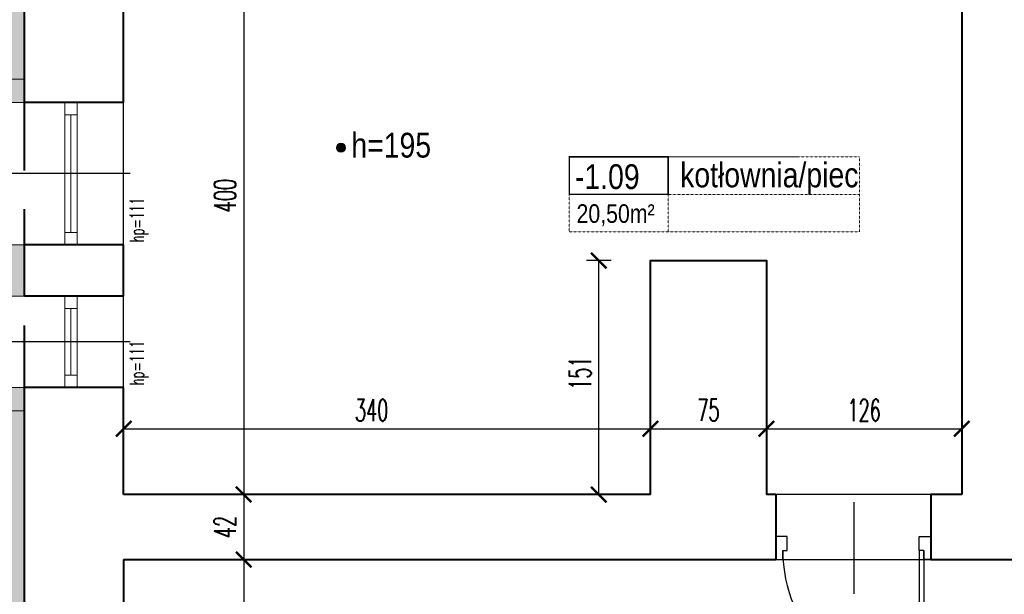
# Model space of a CAD drawing. Header units: millimetres. Extents: x 8949 to 18258, y -1077 to 30686.
# Tile 5 of 89: x 12394 to 13030, y 7007 to 7378. Entities that reach past the tile are written whole.
import ezdxf

# ---------------------------------------------------------------- set-up
doc = ezdxf.new("R2010")
doc.units = ezdxf.units.MM
doc.linetypes.add('ACAD_ISO03W100', pattern=[30, 12, -18])
doc.linetypes.add('DASHED', pattern=[0.75, 0.5, -0.25])
for name, color, linetype, lineweight in [('0A_KONSTR', 1, 'Continuous', 40), ('0A_OCIEPLENIE', 30, 'Continuous', 9), ('0A_OPISY POM', 7, 'Continuous', 9), ('0A_POMOCNICZE', 30, 'Continuous', 9), ('0A_STOLARKA', 140, 'Continuous', 9), ('0A_WYMIARY', 7, 'Continuous', 9)]:
    doc.layers.add(name, color=color, linetype=linetype, lineweight=lineweight)
doc.layers.add('_a_drzwi', color=2, linetype='Continuous')
doc.layers.add('Opisy', color=4, linetype='Continuous')
doc.styles.add('1', font='simplex.shx', dxfattribs={"width": 0.6})
doc.styles.add('1_50', font='simplex.shx', dxfattribs={"width": 0.6})
doc.styles.add('m1_romans', font='romans.shx', dxfattribs={"width": 0.8})
doc.dimstyles.new('1_100', dxfattribs={"dimtxt": 14, "dimasz": 10, "dimexe": 8, "dimexo": 0, "dimgap": 5, "dimtad": 1, "dimdec": 0, "dimdsep": 46, "dimlunit": 6, "dimtxsty": '1_50', "dimblk": 'ARCHTICK', "dimcen": 5, "dimadec": 0, "dimazin": 0, "dimtfac": 1, "dimtdec": 0, "dimtix": 1, "dimtmove": 1, "dimatfit": 3, "dimldrblk": 'OBLIQUE', "dimfxl": 20, "dimfxlon": 1, "dimtolj": 1, "dimtzin": 0, "dimarcsym": 0})
pattern_1 = [(0, (-100, -60), (4.7625, 2.74963064), [3.175, -6.35]), (120, (-100, -60), (-4.7625, 2.74963066), [3.175, -6.35]), (60, (-100, -60), (1e-08, 5.4992613), [-6.35, 3.175])]

# ---------------------------------------------------------------- blocks, each defined once
blk = doc.blocks.new('A$C372b6b25')
at = {"layer": '_a_drzwi'}
for p, q in [((3.33, -4.44), (3.33, 63.89)), ((5.56, -4.44), (5.56, 63.85)), ((37.04, 16.67), (37.04, -27.78)), ((0, 0), (3.33, 0)), ((3.33, 0), (3.33, -4.44)), ((3.33, -4.44), (5.56, -4.44)), ((5.56, -4.44), (5.56, -11.11)), ((69.44, -4.44), (69.44, -11.11)), ((71.67, -4.44), (69.44, -4.44)), ((71.67, 0), (71.67, -4.44)), ((75, 0), (71.67, 0)), ((5.56, -11.11), (0, -11.11)), ((69.44, -11.11), (75, -11.11))]:
    blk.add_line(p, q, dxfattribs=at)
for points in [[(0, 0), (0, -11.11)], [(75, 0), (75, -11.11)]]:
    blk.add_lwpolyline(points, dxfattribs=at)
blk.add_arc((3.33, -4.44), 68.33, 0, 90, dxfattribs=at)
blk = doc.blocks.new('_ARCHTICK')
at = {"color": 0, "linetype": 'ByBlock', "const_width": 0.15}
blk.add_lwpolyline([(-0.5, -0.5), (0.5, 0.5)], dxfattribs=at)
blk = doc.blocks.new('*D152')
at = {"layer": '0A_WYMIARY', "color": 0, "lineweight": -2, "transparency": 16777216}
for p, q in [((12461.56, 6933.24), (12461.56, 6917.24)), ((13948.56, 6933.24), (13948.56, 6917.24)), ((12461.56, 6925.24), (13948.56, 6925.24))]:
    blk.add_line(p, q, dxfattribs=at)
at = {"layer": 'Defpoints', "color": 0, "transparency": 16777216}
for p in [(12461.56, 7029.63), (13948.56, 7029.63), (13948.56, 6925.24)]:
    blk.add_point(p, dxfattribs=at)
at = {"layer": '0A_WYMIARY', "color": 0, "lineweight": -2, "transparency": 16777216, "xscale": 10, "yscale": 10, "zscale": 10, "rotation": 180}
blk.add_blockref('_ARCHTICK', (12461.56, 6925.24), dxfattribs=at)
at = {"layer": '0A_WYMIARY', "color": 0, "lineweight": -2, "transparency": 16777216, "xscale": 10, "yscale": 10, "zscale": 10}
blk.add_blockref('_ARCHTICK', (13948.56, 6925.24), dxfattribs=at)
at = {"layer": '0A_WYMIARY', "color": 0, "transparency": 16777216, "insert": (13256.89, 6937.24), "char_height": 14, "attachment_point": 5, "style": '1_50'}
blk.add_mtext('\\A1;1\xa0487', dxfattribs=at)
blk = doc.blocks.new('_Oblique')
at = {"color": 0, "linetype": 'ByBlock', "lineweight": -2}
blk.add_line((-0.5, -0.5), (0.5, 0.5), dxfattribs=at)
blk = doc.blocks.new('*D153')
at = {"layer": '0A_WYMIARY', "color": 0, "lineweight": -2, "transparency": 16777216}
for p, q in [((12531.06, 7471.63), (12547.06, 7471.63)), ((12539.06, 7471.63), (12539.06, 7071.63)), ((12531.06, 7071.63), (12547.06, 7071.63))]:
    blk.add_line(p, q, dxfattribs=at)
at = {"layer": 'Defpoints', "color": 0, "transparency": 16777216}
for p in [(12461.56, 7471.63), (12461.56, 7071.63), (12539.06, 7071.63)]:
    blk.add_point(p, dxfattribs=at)
at = {"layer": '0A_WYMIARY', "color": 0, "lineweight": -2, "transparency": 16777216, "xscale": 10, "yscale": 10, "zscale": 10}
for p, rotation in [((12539.06, 7471.63), 90), ((12539.06, 7071.63), 270)]:
    blk.add_blockref('_ARCHTICK', p, dxfattribs=dict(at, rotation=rotation))
at = {"layer": '0A_WYMIARY', "color": 0, "transparency": 16777216, "insert": (12527.06, 7264.46), "char_height": 14, "attachment_point": 5, "rotation": 90, "style": '1_50'}
blk.add_mtext('\\A1;400', dxfattribs=at)
blk = doc.blocks.new('*D154')
at = {"layer": '0A_WYMIARY', "color": 0, "lineweight": -2, "transparency": 16777216}
for p, q in [((12531.06, 7071.63), (12547.06, 7071.63)), ((12539.06, 7071.63), (12539.06, 7029.63)), ((12531.06, 7029.63), (12547.06, 7029.63))]:
    blk.add_line(p, q, dxfattribs=at)
at = {"layer": 'Defpoints', "color": 0, "transparency": 16777216}
for p in [(12461.56, 7071.63), (12461.56, 7029.63), (12539.06, 7029.63)]:
    blk.add_point(p, dxfattribs=at)
at = {"layer": '0A_WYMIARY', "color": 0, "lineweight": -2, "transparency": 16777216, "xscale": 10, "yscale": 10, "zscale": 10}
for p, rotation in [((12539.06, 7071.63), 90), ((12539.06, 7029.63), 270)]:
    blk.add_blockref('_ARCHTICK', p, dxfattribs=dict(at, rotation=rotation))
at = {"layer": '0A_WYMIARY', "color": 0, "transparency": 16777216, "insert": (12527.06, 7050.63), "char_height": 14, "attachment_point": 5, "rotation": 90, "style": '1_50'}
blk.add_mtext('\\A1;42', dxfattribs=at)
blk = doc.blocks.new('*D155')
at = {"layer": '0A_WYMIARY', "color": 0, "lineweight": -2, "transparency": 16777216}
for p, q in [((12531.06, 7029.63), (12547.06, 7029.63)), ((12539.06, 7029.63), (12539.06, 6886.63)), ((12531.06, 6886.63), (12547.06, 6886.63))]:
    blk.add_line(p, q, dxfattribs=at)
at = {"layer": 'Defpoints', "color": 0, "transparency": 16777216}
for p in [(12461.56, 7029.63), (12461.56, 6886.63), (12539.06, 6886.63)]:
    blk.add_point(p, dxfattribs=at)
at = {"layer": '0A_WYMIARY', "color": 0, "lineweight": -2, "transparency": 16777216, "xscale": 10, "yscale": 10, "zscale": 10}
for p, rotation in [((12539.06, 7029.63), 90), ((12539.06, 6886.63), 270)]:
    blk.add_blockref('_ARCHTICK', p, dxfattribs=dict(at, rotation=rotation))
at = {"layer": '0A_WYMIARY', "color": 0, "transparency": 16777216, "insert": (12527.06, 6958.13), "char_height": 14, "attachment_point": 5, "rotation": 90, "style": '1_50'}
blk.add_mtext('\\A1;143', dxfattribs=at)
blk = doc.blocks.new('*D164')
at = {"layer": '0A_WYMIARY', "color": 0, "lineweight": -2, "transparency": 16777216}
for p, q in [((12461.56, 7106.02), (12461.56, 7122.02)), ((12801.56, 7106.02), (12801.56, 7122.02)), ((12461.56, 7114.02), (12801.56, 7114.02))]:
    blk.add_line(p, q, dxfattribs=at)
at = {"layer": 'Defpoints', "color": 0, "transparency": 16777216}
for p in [(12801.56, 7114.02), (12461.56, 7071.63), (12801.56, 7071.63)]:
    blk.add_point(p, dxfattribs=at)
at = {"layer": '0A_WYMIARY', "color": 0, "lineweight": -2, "transparency": 16777216, "xscale": 10, "yscale": 10, "zscale": 10, "rotation": 180}
blk.add_blockref('_ARCHTICK', (12461.56, 7114.02), dxfattribs=at)
at = {"layer": '0A_WYMIARY', "color": 0, "lineweight": -2, "transparency": 16777216, "xscale": 10, "yscale": 10, "zscale": 10}
blk.add_blockref('_ARCHTICK', (12801.56, 7114.02), dxfattribs=at)
at = {"layer": '0A_WYMIARY', "color": 0, "transparency": 16777216, "insert": (12621.63, 7126.02), "char_height": 14, "attachment_point": 5, "style": '1_50'}
blk.add_mtext('\\A1;340', dxfattribs=at)
blk = doc.blocks.new('*D165')
at = {"layer": '0A_WYMIARY', "color": 0, "lineweight": -2, "transparency": 16777216}
for p, q in [((12801.56, 7106.02), (12801.56, 7122.02)), ((12876.56, 7106.02), (12876.56, 7122.02)), ((12801.56, 7114.02), (12876.56, 7114.02))]:
    blk.add_line(p, q, dxfattribs=at)
at = {"layer": 'Defpoints', "color": 0, "transparency": 16777216}
for p in [(12876.56, 7114.02), (12801.56, 7071.63), (12876.56, 7071.63)]:
    blk.add_point(p, dxfattribs=at)
at = {"layer": '0A_WYMIARY', "color": 0, "lineweight": -2, "transparency": 16777216, "xscale": 10, "yscale": 10, "zscale": 10, "rotation": 180}
blk.add_blockref('_ARCHTICK', (12801.56, 7114.02), dxfattribs=at)
at = {"layer": '0A_WYMIARY', "color": 0, "lineweight": -2, "transparency": 16777216, "xscale": 10, "yscale": 10, "zscale": 10}
blk.add_blockref('_ARCHTICK', (12876.56, 7114.02), dxfattribs=at)
at = {"layer": '0A_WYMIARY', "color": 0, "transparency": 16777216, "insert": (12839.06, 7126.02), "char_height": 14, "attachment_point": 5, "style": '1_50'}
blk.add_mtext('\\A1;75', dxfattribs=at)
blk = doc.blocks.new('*D166')
at = {"layer": '0A_WYMIARY', "color": 0, "lineweight": -2, "transparency": 16777216}
for p, q in [((12876.56, 7106.02), (12876.56, 7122.02)), ((13002.56, 7106.02), (13002.56, 7122.02)), ((12876.56, 7114.02), (13002.56, 7114.02))]:
    blk.add_line(p, q, dxfattribs=at)
at = {"layer": 'Defpoints', "color": 0, "transparency": 16777216}
for p in [(13002.56, 7114.02), (12876.56, 7071.63), (13002.56, 7071.63)]:
    blk.add_point(p, dxfattribs=at)
at = {"layer": '0A_WYMIARY', "color": 0, "lineweight": -2, "transparency": 16777216, "xscale": 10, "yscale": 10, "zscale": 10, "rotation": 180}
blk.add_blockref('_ARCHTICK', (12876.56, 7114.02), dxfattribs=at)
at = {"layer": '0A_WYMIARY', "color": 0, "lineweight": -2, "transparency": 16777216, "xscale": 10, "yscale": 10, "zscale": 10}
blk.add_blockref('_ARCHTICK', (13002.56, 7114.02), dxfattribs=at)
at = {"layer": '0A_WYMIARY', "color": 0, "transparency": 16777216, "insert": (12939.56, 7126.02), "char_height": 14, "attachment_point": 5, "style": '1_50'}
blk.add_mtext('\\A1;126', dxfattribs=at)
blk = doc.blocks.new('*D167')
at = {"layer": '0A_WYMIARY', "color": 0, "lineweight": -2, "transparency": 16777216}
for p, q in [((12776.26, 7222.63), (12760.26, 7222.63)), ((12768.26, 7071.63), (12768.26, 7222.63)), ((12776.26, 7071.63), (12760.26, 7071.63))]:
    blk.add_line(p, q, dxfattribs=at)
at = {"layer": 'Defpoints', "color": 0, "transparency": 16777216}
for p in [(12768.26, 7222.63), (12801.56, 7222.63), (12801.56, 7071.63)]:
    blk.add_point(p, dxfattribs=at)
at = {"layer": '0A_WYMIARY', "color": 0, "lineweight": -2, "transparency": 16777216, "xscale": 10, "yscale": 10, "zscale": 10}
for p, rotation in [((12768.26, 7222.63), 90), ((12768.26, 7071.63), 270)]:
    blk.add_blockref('_ARCHTICK', p, dxfattribs=dict(at, rotation=rotation))
at = {"layer": '0A_WYMIARY', "color": 0, "transparency": 16777216, "insert": (12756.26, 7149.92), "char_height": 14, "attachment_point": 5, "rotation": 90, "style": '1_50'}
blk.add_mtext('\\A1;151', dxfattribs=at)

msp = doc.modelspace()

# ---------------------------------------------------------------- hatches: boundary and pattern name
at = {"layer": '0A_OCIEPLENIE', "transparency": 33554687}
h = msp.add_hatch(dxfattribs=at)
h.set_pattern_fill('HONEY', color=256)
h.set_pattern_definition(pattern_1)
h.paths.add_polyline_path([(13612.12, 6380.63), (13607.12, 6380.63), (13607.12, 6368.63), (13612.12, 6368.63)])
h.paths.add_polyline_path([(13607.12, 6380.63), (13589.12, 6380.63), (13589.12, 6368.63), (13607.12, 6368.63)])
h.paths.add_polyline_path([(13589.12, 6380.63), (13584.12, 6380.63), (13584.12, 6368.63), (13589.12, 6368.63)])
h.paths.add_polyline_path([(13532.12, 6380.63), (13509.12, 6380.63), (13509.12, 6368.63), (13532.12, 6368.63)])
h.paths.add_polyline_path([(13509.12, 6380.63), (13504.12, 6380.63), (13504.12, 6368.63), (13509.12, 6368.63)])
h.paths.add_polyline_path([(13452.12, 6380.63), (13437.12, 6380.63), (13437.12, 6368.63), (13452.12, 6368.63)])
h.paths.add_polyline_path([(13437.12, 6380.63), (13354.45, 6380.63), (13354.45, 6368.63), (13437.12, 6368.63)])
h.paths.add_polyline_path([(13354.45, 6380.63), (13313.56, 6380.63), (13313.56, 6368.63), (13354.45, 6368.63)])
h.paths.add_polyline_path([(13313.56, 6380.63), (13298.56, 6380.63), (13298.56, 6368.63), (13313.56, 6368.63)])
h.paths.add_polyline_path([(13247.56, 6380.63), (13242.56, 6380.63), (13242.56, 6368.63), (13247.56, 6368.63)])
h.paths.add_polyline_path([(13242.56, 6380.63), (13224.56, 6380.63), (13224.56, 6368.63), (13242.56, 6368.63)])
h.paths.add_polyline_path([(13224.56, 6380.63), (13219.56, 6380.63), (13219.56, 6368.63), (13224.56, 6368.63)])
h.paths.add_polyline_path([(13167.56, 6380.63), (13152.56, 6380.63), (13152.56, 6368.63), (13167.56, 6368.63)])
h.paths.add_polyline_path([(13152.56, 6380.63), (13032.56, 6380.63), (13032.56, 6368.63), (13152.56, 6368.63)])
h.paths.add_polyline_path([(13032.56, 6380.63), (13017.56, 6380.63), (13017.56, 6368.63), (13032.56, 6368.63)])
h.paths.add_polyline_path([(12896.56, 6380.63), (12881.56, 6380.63), (12881.56, 6368.63), (12896.56, 6368.63)])
h.paths.add_polyline_path([(12881.56, 6380.63), (12397.56, 6380.63), (12397.56, 6633.63), (12385.56, 6633.63), (12385.56, 6368.63), (12397.56, 6368.63), (12881.56, 6368.63)])
h.paths.add_polyline_path([(12397.56, 6711.63), (12385.56, 6711.63), (12385.56, 6684.63), (12397.56, 6684.63)])
h.paths.add_polyline_path([(12397.56, 7140.63), (12385.56, 7140.63), (12385.56, 6762.63), (12397.56, 6762.63)])
h.paths.add_polyline_path([(13237.02, 6923.96), (13276.76, 6923.96), (13276.76, 6950.99), (13237.02, 6950.99)], flags=9)
h.paths.add_polyline_path([(12537.56, 7250.16), (12537.56, 7278.76), (12516.56, 7278.76), (12516.56, 7250.16)], flags=9)
h.paths.add_polyline_path([(12537.56, 7040.33), (12537.56, 7060.93), (12516.56, 7060.93), (12516.56, 7040.33)], flags=9)
h.paths.add_polyline_path([(12537.56, 6944.63), (12537.56, 6971.63), (12516.56, 6971.63), (12516.56, 6944.63)], flags=9)
h.paths.add_polyline_path([(12537.56, 6854.13), (12537.56, 6875.13), (12516.56, 6875.13), (12516.56, 6854.13)], flags=9)
h.paths.add_polyline_path([(12518.1, 6629.25), (12518.1, 6657.85), (12497.1, 6657.85), (12497.1, 6629.25)], flags=9)
h.paths.add_polyline_path([(12607.33, 7115.52), (12635.93, 7115.52), (12635.93, 7136.52), (12607.33, 7136.52)], flags=9)
h.paths.add_polyline_path([(12828.76, 7115.52), (12849.36, 7115.52), (12849.36, 7136.52), (12828.76, 7136.52)], flags=9)
h.paths.add_polyline_path([(12926.26, 7115.52), (12952.86, 7115.52), (12952.86, 7136.52), (12926.26, 7136.52)], flags=9)
h.paths.add_polyline_path([(12766.76, 7138.22), (12766.76, 7161.62), (12745.76, 7161.62), (12745.76, 7138.22)], flags=9)
h.paths.add_polyline_path([(12603.58, 6496.1), (12630.58, 6496.1), (12630.58, 6517.1), (12603.58, 6517.1)], flags=25)
h.paths.add_polyline_path([(12920.46, 6496.1), (12948.66, 6496.1), (12948.66, 6517.1), (12920.46, 6517.1)], flags=9)
h.paths.add_polyline_path([(13225.76, 6496.1), (13254.36, 6496.1), (13254.36, 6517.1), (13225.76, 6517.1)], flags=9)
h.paths.add_polyline_path([(13540.06, 6496.1), (13569.06, 6496.1), (13569.06, 6517.1), (13540.06, 6517.1)], flags=9)
h.paths.add_polyline_path([(13353.22, 6750.37), (13353.22, 6777.37), (13332.22, 6777.37), (13332.22, 6750.37)], flags=9)
h.paths.add_polyline_path([(13388.57, 6658.47), (13405.57, 6658.47), (13405.57, 6679.47), (13388.57, 6679.47)], flags=9)
h.paths.add_polyline_path([(13457.65, 6651.7), (13457.65, 6680.3), (13436.65, 6680.3), (13436.65, 6651.7)], flags=9)
h.paths.add_polyline_path([(13101.53, 7172.63), (13101.53, 7201.23), (13080.53, 7201.23), (13080.53, 7172.63)], flags=9)
h.paths.add_polyline_path([(13101.53, 6629.83), (13101.53, 6658.43), (13080.53, 6658.43), (13080.53, 6629.83)], flags=9)
h.paths.add_polyline_path([(12734.86, 6764.52), (12755.06, 6764.52), (12755.06, 6785.52), (12734.86, 6785.52)], flags=9)
h.paths.add_polyline_path([(12849.46, 6764.52), (12869.66, 6764.52), (12869.66, 6785.52), (12849.46, 6785.52)], flags=9)
h.paths.add_polyline_path([(12685.97, 6812.01), (12685.97, 6832.61), (12664.97, 6832.61), (12664.97, 6812.01)], flags=9)
h.paths.add_polyline_path([(12929.66, 6811.57), (12929.66, 6832.17), (12908.66, 6832.17), (12908.66, 6811.57)], flags=9)
h.paths.add_polyline_path([(13000.31, 6674.56), (13000.31, 6703.16), (12979.31, 6703.16), (12979.31, 6674.56)], flags=9)
h.paths.add_polyline_path([(13503.16, 6348.98), (13503.16, 6374.18), (13477.96, 6374.18), (13477.96, 6348.98)], flags=9)
h.paths.add_polyline_path([(13476.74, 6351.67), (13476.74, 6372.07), (13451.54, 6372.07), (13451.54, 6351.67)], flags=9)
h.paths.add_polyline_path([(13583.16, 6348.98), (13583.16, 6374.18), (13557.96, 6374.18), (13557.96, 6348.98)], flags=9)
h.paths.add_polyline_path([(13556.74, 6351.67), (13556.74, 6372.07), (13531.54, 6372.07), (13531.54, 6351.67)], flags=9)
h.paths.add_polyline_path([(13663.16, 6348.98), (13663.16, 6374.18), (13637.96, 6374.18), (13637.96, 6348.98)], flags=9)
h.paths.add_polyline_path([(13636.74, 6351.67), (13636.74, 6372.07), (13611.54, 6372.07), (13611.54, 6351.67)], flags=9)
h.paths.add_polyline_path([(13467.09, 6300.24), (13488.45, 6300.24), (13488.45, 6325.44), (13467.09, 6325.44)], flags=9)
h.paths.add_polyline_path([(13547.09, 6300.24), (13568.45, 6300.24), (13568.45, 6325.44), (13547.09, 6325.44)], flags=9)
h.paths.add_polyline_path([(13627.09, 6300.24), (13648.45, 6300.24), (13648.45, 6325.44), (13627.09, 6325.44)], flags=9)
h.paths.add_polyline_path([(13819.53, 6300.24), (13840.89, 6300.24), (13840.89, 6325.44), (13819.53, 6325.44)], flags=9)
h.paths.add_polyline_path([(13532.7, 6600.81), (13646.69, 6600.81), (13646.69, 6634.12), (13532.7, 6634.12)], flags=9)
h.paths.add_polyline_path([(13467.47, 6580.33), (13516.25, 6580.33), (13516.25, 6605.31), (13467.47, 6605.31)], flags=9)
h.paths.add_polyline_path([(13356.48, 7675.81), (13356.48, 7698.91), (13315.27, 7698.91), (13315.27, 7675.81)], flags=9)
h.paths.add_polyline_path([(13356.48, 6223.57), (13356.48, 6246.67), (13315.27, 6246.67), (13315.27, 6223.57)], flags=9)
h.paths.add_polyline_path([(13115.9, 7260.98), (13229.89, 7260.98), (13229.89, 7294.29), (13115.9, 7294.29)], flags=9)
h.paths.add_polyline_path([(12599.71, 6600.81), (12703.49, 6600.81), (12703.49, 6634.12), (12599.71, 6634.12)], flags=9)
h.paths.add_polyline_path([(12911.27, 6600.81), (13025.26, 6600.81), (13025.26, 6634.12), (12911.27, 6634.12)], flags=9)
h.paths.add_polyline_path([(13227.6, 6600.81), (13341.58, 6600.81), (13341.58, 6634.12), (13227.6, 6634.12)], flags=9)
h.paths.add_polyline_path([(13576.11, 7260.98), (13690.1, 7260.98), (13690.1, 7294.29), (13576.11, 7294.29)], flags=9)
h.paths.add_polyline_path([(13050.73, 7240.5), (13099.51, 7240.5), (13099.51, 7265.48), (13050.73, 7265.48)], flags=9)
h.paths.add_polyline_path([(13050.09, 7260.04), (13099.87, 7260.04), (13099.87, 7293.35), (13050.09, 7293.35)], flags=9)
h.paths.add_polyline_path([(12815.56, 7260.72), (12938.7, 7260.72), (12938.7, 7294.03), (12815.56, 7294.03)], flags=9)
h.paths.add_polyline_path([(12750.53, 7240.5), (12806.96, 7240.5), (12806.96, 7265.48), (12750.53, 7265.48)], flags=9)
h.paths.add_polyline_path([(12749.71, 7260.04), (12799.49, 7260.04), (12799.49, 7293.35), (12749.71, 7293.35)], flags=9)
h.paths.add_polyline_path([(12532.94, 6580.33), (12589.37, 6580.33), (12589.37, 6605.31), (12532.94, 6605.31)], flags=24)
h.paths.add_polyline_path([(12533.2, 6599.87), (12582.98, 6599.87), (12582.98, 6633.18), (12533.2, 6633.18)], flags=24)
h.paths.add_polyline_path([(12846.04, 6580.33), (12894.82, 6580.33), (12894.82, 6605.31), (12846.04, 6605.31)], flags=9)
h.paths.add_polyline_path([(12845.43, 6599.87), (12895.2, 6599.87), (12895.2, 6633.18), (12845.43, 6633.18)], flags=9)
h.paths.add_polyline_path([(13161.44, 6580.33), (13217.87, 6580.33), (13217.87, 6605.31), (13161.44, 6605.31)], flags=9)
h.paths.add_polyline_path([(13161.75, 6599.87), (13211.53, 6599.87), (13211.53, 6633.18), (13161.75, 6633.18)], flags=9)
h.paths.add_polyline_path([(13466.75, 6599.87), (13516.53, 6599.87), (13516.53, 6633.18), (13466.75, 6633.18)], flags=9)
h.paths.add_polyline_path([(13818.35, 6596.37), (13902.76, 6596.37), (13902.76, 6629.68), (13818.35, 6629.68)], flags=9)
h.paths.add_polyline_path([(13752.22, 6580.33), (13808.65, 6580.33), (13808.65, 6605.31), (13752.22, 6605.31)], flags=9)
h.paths.add_polyline_path([(13752.57, 6599.87), (13802.35, 6599.87), (13802.35, 6633.18), (13752.57, 6633.18)], flags=9)
h.paths.add_polyline_path([(13509.95, 7240.5), (13566.38, 7240.5), (13566.38, 7265.48), (13509.95, 7265.48)], flags=9)
h.paths.add_polyline_path([(13510.26, 7260.04), (13560.04, 7260.04), (13560.04, 7293.35), (13510.26, 7293.35)], flags=9)
h.paths.add_polyline_path([(13325.11, 7435.79), (13439.1, 7435.79), (13439.1, 7469.1), (13325.11, 7469.1)], flags=9)
h.paths.add_polyline_path([(13259.88, 7415.31), (13308.67, 7415.31), (13308.67, 7440.3), (13259.88, 7440.3)], flags=9)
h.paths.add_polyline_path([(13259.37, 7434.85), (13309.15, 7434.85), (13309.15, 7468.16), (13259.37, 7468.16)], flags=9)
h.paths.add_polyline_path([(12755.89, 6962.89), (12865.77, 6962.89), (12865.77, 6996.2), (12755.89, 6996.2)], flags=9)
h.paths.add_polyline_path([(12690.85, 6942.41), (12747.29, 6942.41), (12747.29, 6967.39), (12690.85, 6967.39)], flags=9)
h.paths.add_polyline_path([(12692.6, 6961.94), (12742.38, 6961.94), (12742.38, 6995.25), (12692.6, 6995.25)], flags=9)
h.paths.add_polyline_path([(14998.62, 6365.97), (15222.1, 6365.97), (15222.1, 6454.16), (14998.62, 6454.16)], flags=9)
h.paths.add_polyline_path([(14996.51, 6480.22), (15275.55, 6480.22), (15275.55, 6561.88), (14996.51, 6561.88)], flags=9)
h.paths.add_polyline_path([(15000.84, 6247.57), (15095.2, 6247.57), (15095.2, 6265.93), (15000.84, 6265.93)], flags=9)
h.paths.add_polyline_path([(15222.68, 6077.85), (15257.4, 6077.85), (15257.4, 6098.57), (15222.68, 6098.57)], flags=9)
h.paths.add_polyline_path([(14944.82, 7326.17), (15275.87, 7326.17), (15275.87, 8054.25), (14944.82, 8054.25)], flags=9)
h.paths.add_polyline_path([(14999.08, 6157.65), (15210.27, 6157.65), (15210.27, 6212.11), (14999.08, 6212.11)], flags=9)
h.paths.add_polyline_path([(15000.3, 6303.75), (15170.07, 6303.75), (15170.07, 6345.78), (15000.3, 6345.78)], flags=9)
h.paths.add_polyline_path([(15100.53, 6076.87), (15160.23, 6076.87), (15160.23, 6097.59), (15100.53, 6097.59)], flags=9)
h.paths.add_polyline_path([(14998.2, 6453.92), (15146.82, 6453.92), (15146.82, 6474.64), (14998.2, 6474.64)], flags=9)
h.paths.add_polyline_path([(14997.15, 6560.7), (15148.88, 6560.7), (15148.88, 6581.42), (14997.15, 6581.42)], flags=9)
h.paths.add_polyline_path([(15221.94, 6118.71), (15285.28, 6118.71), (15285.28, 6139.11), (15221.94, 6139.11)], flags=9)
h.paths.add_polyline_path([(15000.59, 6213.67), (15119.55, 6213.67), (15119.55, 6234.39), (15000.59, 6234.39)], flags=9)
h.paths.add_polyline_path([(14999.08, 6345.46), (15084.48, 6345.46), (15084.48, 6366.18), (14999.08, 6366.18)], flags=9)
h.paths.add_polyline_path([(14998.8, 6116.5), (15115.41, 6116.5), (15115.41, 6137.22), (14998.8, 6137.22)], flags=9)
h.paths.add_polyline_path([(14999.22, 6264.99), (15130.66, 6264.99), (15130.66, 6285.71), (14999.22, 6285.71)], flags=9)
h.paths.add_polyline_path([(14998.98, 6097.44), (15057.06, 6097.44), (15057.06, 6118.16), (14998.98, 6118.16)], flags=9)
h.paths.add_polyline_path([(15099.82, 6097.55), (15148.53, 6097.55), (15148.53, 6118.27), (15099.82, 6118.27)], flags=9)
h.paths.add_polyline_path([(14999.78, 6138.02), (15068.3, 6138.02), (15068.3, 6158.27), (14999.78, 6158.27)], flags=9)
h.paths.add_polyline_path([(15221.15, 6138.09), (15267.82, 6138.09), (15267.82, 6158.34), (15221.15, 6158.34)], flags=9)
h.paths.add_polyline_path([(15221.57, 6097.71), (15283.09, 6097.71), (15283.09, 6117.95), (15221.57, 6117.95)], flags=9)
h.paths.add_polyline_path([(14998.66, 6076.33), (15031.03, 6076.33), (15031.03, 6097.05), (14998.66, 6097.05)], flags=9)
h.paths.add_polyline_path([(14994.08, 6010.3), (15310.44, 6010.3), (15310.44, 6076.29), (14994.08, 6076.29)], flags=9)
h.paths.add_polyline_path([(12366.73, 6634.09), (12391.93, 6634.09), (12391.93, 6659.29), (12366.73, 6659.29)], flags=9)
h.paths.add_polyline_path([(12369.42, 6660.51), (12389.82, 6660.51), (12389.82, 6685.71), (12369.42, 6685.71)], flags=9)
h.paths.add_polyline_path([(12366.73, 6712.09), (12391.93, 6712.09), (12391.93, 6737.29), (12366.73, 6737.29)], flags=9)
h.paths.add_polyline_path([(12369.42, 6738.51), (12389.82, 6738.51), (12389.82, 6763.71), (12369.42, 6763.71)], flags=9)
h.paths.add_polyline_path([(12479.75, 7142.63), (12479.75, 7173.1), (12463.25, 7173.1), (12463.25, 7142.63)], flags=9)
h.paths.add_polyline_path([(12367.21, 7145.09), (12391.45, 7145.09), (12391.45, 7170.29), (12367.21, 7170.29)], flags=9)
h.paths.add_polyline_path([(12367.5, 7171.51), (12391.74, 7171.51), (12391.74, 7196.71), (12367.5, 7196.71)], flags=9)
h.paths.add_polyline_path([(12479.75, 7234.93), (12479.75, 7265.4), (12463.25, 7265.4), (12463.25, 7234.93)], flags=9)
h.paths.add_polyline_path([(12367.21, 7253.59), (12391.45, 7253.59), (12391.45, 7278.79), (12367.21, 7278.79)], flags=9)
h.paths.add_polyline_path([(12367.26, 7280.01), (12391.98, 7280.01), (12391.98, 7305.21), (12367.26, 7305.21)], flags=9)
h.paths.add_polyline_path([(12603.37, 7280.34), (12662.85, 7280.34), (12662.85, 7313.65), (12603.37, 7313.65)], flags=9)
h.paths.add_polyline_path([(12938.6, 7537.48), (12938.6, 7562.2), (12913.4, 7562.2), (12913.4, 7537.48)], flags=9)
h.paths.add_polyline_path([(12912.18, 7537.77), (12912.18, 7562.49), (12886.98, 7562.49), (12886.98, 7537.77)], flags=9)
h.paths.add_polyline_path([(13083.1, 7537.24), (13083.1, 7562.44), (13057.9, 7562.44), (13057.9, 7537.24)], flags=9)
h.paths.add_polyline_path([(13056.68, 7539.93), (13056.68, 7560.33), (13031.48, 7560.33), (13031.48, 7539.93)], flags=9)
h.paths.add_polyline_path([(13588.1, 7537.24), (13588.1, 7562.44), (13562.9, 7562.44), (13562.9, 7537.24)], flags=9)
h.paths.add_polyline_path([(13561.68, 7539.93), (13561.68, 7560.33), (13536.48, 7560.33), (13536.48, 7539.93)], flags=9)
h.paths.add_polyline_path([(13736.1, 7537.24), (13736.1, 7562.44), (13710.9, 7562.44), (13710.9, 7537.24)], flags=9)
h.paths.add_polyline_path([(13709.68, 7539.93), (13709.68, 7560.33), (13684.48, 7560.33), (13684.48, 7539.93)], flags=9)
h.paths.add_polyline_path([(13883.1, 7537.24), (13883.1, 7562.44), (13857.9, 7562.44), (13857.9, 7537.24)], flags=9)
h.paths.add_polyline_path([(13856.68, 7539.93), (13856.68, 7560.33), (13831.48, 7560.33), (13831.48, 7539.93)], flags=9)
h.paths.add_polyline_path([(13725.97, 6949.19), (13785.45, 6949.19), (13785.45, 6982.5), (13725.97, 6982.5)], flags=9)
h.paths.add_polyline_path([(13513.38, 6670.07), (13609.96, 6670.07), (13609.96, 6725), (13513.38, 6725)], flags=9)
h.paths.add_polyline_path([(13779.87, 6671.89), (13839.35, 6671.89), (13839.35, 6705.2), (13779.87, 6705.2)], flags=9)
h.paths.add_polyline_path([(13783.75, 6450.4), (13866.68, 6450.4), (13866.68, 6463.9), (13783.75, 6463.9)], flags=9)
h.paths.add_polyline_path([(13855.6, 6348.98), (13855.6, 6374.18), (13830.4, 6374.18), (13830.4, 6348.98)], flags=9)
h.paths.add_polyline_path([(13829.18, 6351.67), (13829.18, 6372.07), (13803.98, 6372.07), (13803.98, 6351.67)], flags=9)
h.paths.add_polyline_path([(13298.6, 6351.38), (13298.6, 6371.78), (13273.4, 6371.78), (13273.4, 6351.38)], flags=9)
h.paths.add_polyline_path([(13272.18, 6351.67), (13272.18, 6372.07), (13246.98, 6372.07), (13246.98, 6351.67)], flags=9)
h.paths.add_polyline_path([(13218.6, 6348.98), (13218.6, 6374.18), (13193.4, 6374.18), (13193.4, 6348.98)], flags=9)
h.paths.add_polyline_path([(13192.18, 6349.51), (13192.18, 6374.23), (13166.98, 6374.23), (13166.98, 6349.51)], flags=9)
h.paths.add_polyline_path([(12982.1, 6349.46), (12982.1, 6373.7), (12956.9, 6373.7), (12956.9, 6349.46)], flags=9)
h.paths.add_polyline_path([(12955.68, 6347.83), (12955.68, 6375.91), (12930.48, 6375.91), (12930.48, 6347.83)], flags=9)
h.paths.add_polyline_path([(12893.68, 6444.39), (12926.21, 6444.39), (12926.21, 6460.89), (12893.68, 6460.89)], flags=9)
h.paths.add_polyline_path([(13277.79, 7031.85), (13277.79, 7146.07), (13255.29, 7146.07), (13255.29, 7031.85)], flags=9)
h.paths.add_polyline_path([(12837.22, 7580.9), (12944.15, 7580.9), (12944.15, 7603.4), (12837.22, 7603.4)], flags=9)
h = msp.add_hatch(dxfattribs=at)
h.set_pattern_fill('HONEY', color=256)
h.set_pattern_definition(pattern_1)
h.paths.add_polyline_path([(12397.56, 7232.63), (12385.56, 7232.63), (12385.56, 7199.63), (12397.56, 7199.63)])
h.paths.add_polyline_path([(12397.56, 7533.63), (12689.56, 7533.63), (12689.56, 7545.63), (12385.56, 7545.63), (12385.56, 7533.63), (12385.56, 7324.63), (12397.56, 7324.63)])
h.paths.add_polyline_path([(12701.56, 7545.63), (12689.56, 7545.63), (12689.56, 7533.63), (12701.56, 7533.63)])
h.paths.add_polyline_path([(12720.56, 7545.63), (12701.56, 7545.63), (12701.56, 7533.63), (12720.56, 7533.63)])
h.paths.add_polyline_path([(12838.56, 7545.63), (12800.56, 7545.63), (12800.56, 7533.63), (12838.56, 7533.63)])
h.paths.add_polyline_path([(12864.56, 7545.63), (12838.56, 7545.63), (12838.56, 7533.63), (12864.56, 7533.63)])
h.paths.add_polyline_path([(12973.56, 7545.63), (12962.56, 7545.63), (12962.56, 7533.63), (12973.56, 7533.63)])
h.paths.add_polyline_path([(13000.56, 7545.63), (12973.56, 7545.63), (12973.56, 7533.63), (13000.56, 7533.63)])
h.paths.add_polyline_path([(13007.53, 7545.63), (13000.56, 7545.63), (13000.56, 7533.63)], flags=17)
h.paths.add_polyline_path([(13027.56, 7545.63), (13007.53, 7545.63), (13000.56, 7533.63), (13027.56, 7533.63)])
h.paths.add_polyline_path([(13032.56, 7545.63), (13027.56, 7545.63), (13027.56, 7533.63), (13032.56, 7533.63)])
h.paths.add_polyline_path([(13354.45, 7545.63), (13083.56, 7545.63), (13083.56, 7533.63), (13354.45, 7533.63)])
h.paths.add_polyline_path([(13537.56, 7545.63), (13354.45, 7545.63), (13354.45, 7533.63), (13537.56, 7533.63)])
h.paths.add_polyline_path([(13685.56, 7545.63), (13588.56, 7545.63), (13588.56, 7533.63), (13685.56, 7533.63)])
h.paths.add_polyline_path([(13817.56, 7545.63), (13736.56, 7545.63), (13736.56, 7533.63), (13817.56, 7533.63)])
h.paths.add_polyline_path([(13832.56, 7545.63), (13817.56, 7545.63), (13817.56, 7533.63), (13832.56, 7533.63)])
h.paths.add_polyline_path([(13898.56, 7545.63), (13883.56, 7545.63), (13883.56, 7533.63), (13898.56, 7533.63)])
h.paths.add_polyline_path([(14008.56, 7545.63), (13898.56, 7545.63), (13898.56, 7533.63), (14008.56, 7533.63)])
at = {"layer": '0A_OPISY POM', "transparency": 33554687}
h = msp.add_hatch(color=256, dxfattribs=at)
h.dxf.hatch_style = 1
h.paths.add_polyline_path([(12604.72, 7295.34, 1), (12598.98, 7295.34, 1)])

# ---------------------------------------------------------------- linework, layer by layer
at = {"layer": '0A_KONSTR'}
for points in [[(12397.56, 7324.63), (12397.56, 7533.63), (12720.56, 7533.63)], [(12461.56, 7324.63), (12461.56, 7471.63), (12720.56, 7471.63)], [(12962.56, 7471.63), (13002.56, 7471.63), (13002.56, 7071.63)], [(12461.56, 7324.63), (12397.56, 7324.63)], [(12461.56, 7232.63), (12397.56, 7232.63)], [(12397.56, 7199.63), (12397.56, 7232.63)], [(12461.56, 7199.63), (12461.56, 7232.63)], [(12801.56, 7071.63), (12801.56, 7222.63), (12876.56, 7222.63), (12876.56, 7071.63)], [(12461.56, 7199.63), (12397.56, 7199.63)], [(12461.56, 7140.63), (12397.56, 7140.63)], [(12397.56, 6762.63), (12397.56, 7140.63)], [(12461.56, 7071.63), (12461.56, 7140.63)], [(12801.56, 7071.63), (12461.56, 7071.63)], [(12882.56, 7071.63), (12876.56, 7071.63)], [(12882.56, 7071.63), (12882.56, 7029.63)], [(13002.56, 7071.63), (12982.56, 7071.63)], [(12982.56, 7071.63), (12982.56, 7029.63)], [(12461.56, 7029.63), (12882.56, 7029.63)], [(12461.56, 7029.63), (12461.56, 6886.63)], [(12982.56, 7029.63), (13067.56, 7029.63)]]:
    msp.add_lwpolyline(points, dxfattribs=at)
at = {"layer": '0A_KONSTR', "color": 252, "linetype": 'DASHED', "ltscale": 100, "true_color": 0x939598}
msp.add_lwpolyline([(12397.56, 7533.63), (14766.56, 7533.63), (14766.56, 6380.63), (12397.56, 6380.63)], close=True, dxfattribs=at)
at = {"layer": '0A_OCIEPLENIE'}
for points in [[(12397.56, 7324.63), (12385.56, 7324.63), (12385.56, 7533.63), (12385.56, 7545.63), (12720.56, 7545.63), (12720.56, 7533.63)], [(12397.56, 7199.63), (12385.56, 7199.63), (12385.56, 7232.63), (12397.56, 7232.63)], [(12397.56, 6762.63), (12385.56, 6762.63), (12385.56, 7140.63), (12397.56, 7140.63)]]:
    msp.add_lwpolyline(points, dxfattribs=at)
at = {"layer": '0A_OPISY POM', "const_width": 1}
msp.add_lwpolyline([(12749.25, 7289.5), (12813.01, 7289.5), (12813.01, 7265.27), (12749.25, 7265.27)], close=True, dxfattribs=at)
at = {"layer": '0A_OPISY POM'}
msp.add_circle((12601.85, 7295.34), 2.87, dxfattribs=at)
at = {"layer": '0A_POMOCNICZE', "lineweight": 13, "ltscale": 3}
for points in [[(12397.56, 7339.63), (12352.56, 7339.63), (12352.56, 7125.63), (12397.56, 7125.63)], [(12397.56, 7324.63), (12367.56, 7324.63), (12367.56, 7140.63), (12397.56, 7140.63)]]:
    msp.add_lwpolyline(points, dxfattribs=at)
at = {"layer": '0A_STOLARKA'}
for p, q in [((12423.56, 7324.63), (12423.56, 7232.63)), ((12431.56, 7324.63), (12431.56, 7232.63)), ((12427.56, 7316.63), (12427.56, 7240.63)), ((12423.56, 7199.63), (12423.56, 7140.63)), ((12431.56, 7199.63), (12431.56, 7140.63)), ((12427.56, 7191.63), (12427.56, 7148.63))]:
    msp.add_line(p, q, dxfattribs=at)
for points in [[(12461.56, 7232.63), (12461.56, 7324.63), (12383.56, 7324.63), (12383.56, 7232.63)], [(12423.56, 7316.63), (12431.56, 7316.63), (12431.56, 7324.63), (12423.56, 7324.63)], [(12423.56, 7232.63), (12431.56, 7232.63), (12431.56, 7240.63), (12423.56, 7240.63)], [(12461.56, 7140.63), (12461.56, 7199.63), (12383.56, 7199.63), (12383.56, 7140.63)], [(12423.56, 7191.63), (12431.56, 7191.63), (12431.56, 7199.63), (12423.56, 7199.63)], [(12423.56, 7140.63), (12431.56, 7140.63), (12431.56, 7148.63), (12423.56, 7148.63)]]:
    msp.add_lwpolyline(points, close=True, dxfattribs=at)
at = {"layer": '0A_WYMIARY', "linetype": 'ACAD_ISO03W100', "ltscale": 0.005}
msp.add_lwpolyline([(12749.25, 7289.5), (12936.58, 7289.5), (12936.58, 7241.04), (12749.25, 7241.04)], close=True, dxfattribs=at)
for points in [[(12812.76, 7289.5), (12896.56, 7289.5)], [(12813.01, 7289.5), (12813.01, 7241.04)], [(12813.01, 7265.27), (12936.58, 7265.27)]]:
    msp.add_lwpolyline(points, dxfattribs=at)
at = {"layer": 'Defpoints'}
for points in [[(12461.56, 7471.63), (12800.56, 7471.63), (12800.56, 7461.63), (12810.56, 7461.63), (12810.56, 7471.63), (13002.56, 7471.63), (13002.56, 7071.63), (12876.56, 7071.63), (12876.56, 7222.63), (12801.56, 7222.63), (12801.56, 7071.63), (12461.56, 7071.63)], [(12461.56, 7029.63), (13231.56, 7029.63), (13231.56, 7358.63), (13322.56, 7358.63), (13322.56, 7029.63), (13948.56, 7029.63), (13948.56, 6886.63), (12461.56, 6886.63)]]:
    msp.add_lwpolyline(points, close=True, dxfattribs=at)
at = {"layer": 'Opisy'}
for p, q in [((12465.69, 7278.63), (12344.95, 7278.63)), ((12465.69, 7170.13), (12344.95, 7170.13))]:
    msp.add_line(p, q, dxfattribs=at)

# ---------------------------------------------------------------- block references
at = {"layer": '_a_drzwi', "xscale": 1.333333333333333, "yscale": 1.333333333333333, "zscale": 1.333333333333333, "rotation": 180.0000003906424}
msp.add_blockref('A$C372b6b25', (12982.56, 7029.63), dxfattribs=at)

# ---------------------------------------------------------------- texts
at = {"layer": '0A_OPISY POM', "attachment_point": 9, "line_spacing_factor": 0.8, "style": 'm1_romans'}
for s, insert, char_height, width in [('\\pxql;{\\fArial Narrow|b0|i0|c238|p34;\\W1;h=195}', (12705.42, 7288.77), 16, 96.8644), ('{\\fArial Narrow|b0|i0|c238|p34;\\W1;-1.09}', (12794.66, 7268.47), 16, 375.2999), ('\\pxql;{\\fArial Narrow|b0|i0|c238|p34;\\W1;kotłownia/piec}', (13196.09, 7264.98), 16, 375.2999), ('\\pxql;{\\fArial Narrow|b0|i0|c238|p34;\\W1;20,50m²}', (12850.78, 7244.65), 12, 96.8644)]:
    msp.add_mtext(s, dxfattribs=dict(at, insert=insert, char_height=char_height, width=width))
at = {"layer": 'Opisy', "char_height": 9, "width": 158.6274, "attachment_point": 5, "rotation": 90, "line_spacing_factor": 0.7, "style": '1'}
for insert in [(12471.5, 7183.84), (12471.5, 7091.54)]:
    msp.add_mtext('\\pxqr;hp=111', dxfattribs=dict(at, insert=insert))

# ---------------------------------------------------------------- dimensions: what is measured, and where the dimension line sits
at = {"layer": '0A_WYMIARY'}
for base, p1, p2, picture, middle in [((12539.06, 7071.63), (12461.56, 7471.63), (12461.56, 7071.63), '*D153', (12539.06, 7264.46)), ((12768.26, 7222.63), (12801.56, 7071.63), (12801.56, 7222.63), '*D167', (12768.26, 7149.92))]:
    dim = msp.add_linear_dim(base=base, p1=p1, p2=p2, angle=90, dimstyle='1_100', override={"dimfxl": 8}, dxfattribs=at)
    dim.commit()
    dim.dimension.update_dxf_attribs({"geometry": picture, "text_midpoint": middle, "dimtype": 160})
for base, p1, p2, picture, middle in [((12801.56, 7114.02), (12461.56, 7071.63), (12801.56, 7071.63), '*D164', (12621.63, 7114.02)), ((13948.56, 6925.24), (12461.56, 7029.63), (13948.56, 7029.63), '*D152', (13256.89, 6925.24))]:
    dim = msp.add_linear_dim(base=base, p1=p1, p2=p2, dimstyle='1_100', override={"dimfxl": 8}, dxfattribs=at)
    dim.commit()
    dim.dimension.update_dxf_attribs({"geometry": picture, "text_midpoint": middle, "dimtype": 160})
for base, p1, p2, picture, middle in [((12876.56, 7114.02), (12801.56, 7071.63), (12876.56, 7071.63), '*D165', (12839.06, 7126.02)), ((13002.56, 7114.02), (12876.56, 7071.63), (13002.56, 7071.63), '*D166', (12939.56, 7126.02))]:
    dim = msp.add_linear_dim(base=base, p1=p1, p2=p2, dimstyle='1_100', override={"dimfxl": 8}, dxfattribs=at)
    dim.commit()
    dim.dimension.update_dxf_attribs({"geometry": picture, "text_midpoint": middle})
for base, p1, p2, picture, middle in [((12539.06, 7029.63), (12461.56, 7071.63), (12461.56, 7029.63), '*D154', (12527.06, 7050.63)), ((12539.06, 6886.63), (12461.56, 7029.63), (12461.56, 6886.63), '*D155', (12527.06, 6958.13))]:
    dim = msp.add_linear_dim(base=base, p1=p1, p2=p2, angle=90, dimstyle='1_100', override={"dimfxl": 8}, dxfattribs=at)
    dim.commit()
    dim.dimension.update_dxf_attribs({"geometry": picture, "text_midpoint": middle})

doc.saveas('drawing.dxf')
